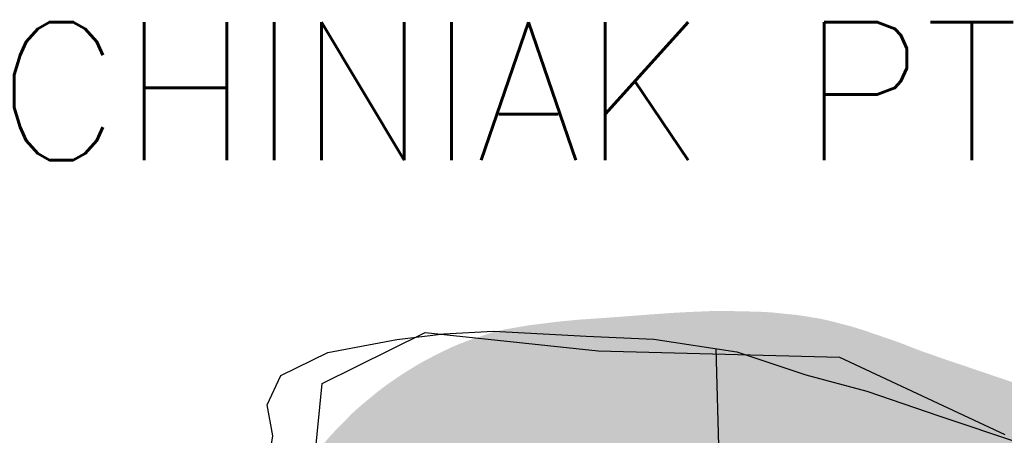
# Model space of a CAD drawing. Header units: feet. Extents: x 18803 to 104580, y -6601 to 116448.
# Tile 91 of 95: x 86221 to 88106, y 87373 to 88168. Entities that reach past the tile are written whole.
import ezdxf

# ---------------------------------------------------------------- set-up
doc = ezdxf.new("R2010")
doc.units = ezdxf.units.FT
doc.header["$LTSCALE"] = 100
doc.header["$MEASUREMENT"] = 0
doc.linetypes.add('DASHED', pattern=[0.75, 0.5, -0.25])
for name, color, linetype in [('ELPC BOLD TITLE SHEET', 3, 'Continuous'), ('ELRGOV-SECTION', 253, 'DASHED'), ('ELRP', 252, 'Continuous'), ('ITTW', 253, 'Continuous'), ('SL-VICINITY MAP', 2, 'Continuous')]:
    doc.layers.add(name, color=color, linetype=linetype)
doc.styles.add('L2640', font='simplex.shx', dxfattribs={"height": 264})

msp = doc.modelspace()

# ---------------------------------------------------------------- linework, layer by layer
at = {"layer": 'ELPC BOLD TITLE SHEET', "const_width": 500}
msp.add_lwpolyline([(88353.99461217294, 87122.30280503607), (88323.8468979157, 87134.18055290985), (88303.64812759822, 87141.888811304), (88303.63460202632, 87141.89398756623), (88303.62126819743, 87141.8990808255), (88289.1838860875, 87147.42954774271), (88289.12203104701, 87147.45334526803), (88254.3075435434, 87160.90561323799), (88248.29328619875, 87163.17217889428), (88220.57197865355, 87173.82348787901), (88220.57139023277, 87173.82371393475), (88220.5707571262, 87173.82395718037), (88189.8155166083, 87185.6387668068), (88189.50896073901, 87185.75378799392), (88186.32059945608, 87186.92169972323), (88186.28912450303, 87186.93325755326), (88150.79767506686, 87199.99802117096), (88130.18478851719, 87207.42946065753), (88129.92046012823, 87207.52276501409), (88114.5740247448, 87212.82472572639), (88079.88884868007, 87224.44944509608), (88072.9264009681, 87226.83049904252), (88019.0186142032, 87245.4877312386), (88018.88036007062, 87245.53505896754), (87967.29394631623, 87263.00025023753), (87967.25902554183, 87263.01204144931), (87915.91205492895, 87280.30317581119), (87863.60234449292, 87298.5346959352), (87860.00638159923, 87299.84277791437), (87859.52615887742, 87300.02334529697), (87819.56709664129, 87315.54149939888), (87811.13463417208, 87318.57783788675), (87810.68453902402, 87318.73492593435), (87780.17712497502, 87329.0469952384), (87779.99564722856, 87329.1091320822), (87758.76118007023, 87336.47283168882), (87757.96063066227, 87336.73540731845), (87744.82171569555, 87340.8010109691), (87711.60683823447, 87349.38403241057), (87706.86435954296, 87350.40165021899), (87705.63689601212, 87350.63390676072), (87682.09525393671, 87354.49631844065), (87681.41705149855, 87354.59836863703), (87676.93991829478, 87355.21145224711), (87640.78696788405, 87358.8434213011), (87632.62385751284, 87359.39485358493), (87631.67288665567, 87359.44106705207), (87602.65120397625, 87360.3019117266), (87564.06556873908, 87360.98296735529), (87555.06929448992, 87360.92559216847), (87554.24131924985, 87360.90582911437), (87523.79136401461, 87359.64562020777), (87504.61480098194, 87358.74083136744), (87504.34575505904, 87358.72658384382), (87483.24163527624, 87357.48707543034), (87454.39882631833, 87355.46511465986), (87454.25106162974, 87355.45428314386), (87441.71516803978, 87354.49524056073), (87441.694800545, 87354.49369118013), (87399.09766544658, 87351.27169494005), (87399.05297363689, 87351.26835763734), (87355.98835205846, 87348.0941185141), (87355.8554170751, 87348.08469675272), (87312.63171667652, 87345.14365250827), (87280.22205826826, 87342.05461749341), (87279.55783621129, 87341.98164133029), (87230.83261178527, 87335.91681910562), (87198.19428496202, 87330.26568250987), (87195.9411295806, 87329.75094827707), (87195.83082508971, 87329.71950928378), (87163.57965345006, 87318.67862878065), (87154.03065341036, 87315.0198392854), (87152.40461487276, 87314.3226954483), (87136.31644517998, 87306.66799097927), (87121.04699554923, 87298.76140965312), (87110.99638342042, 87293.42414957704), (87110.20971842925, 87292.98880895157), (87108.37603101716, 87291.93229597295), (87087.35012529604, 87278.6466289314), (87071.27778259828, 87267.65294308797), (87070.24985787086, 87266.91182810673), (87061.07176355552, 87259.94289687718), (87034.65723906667, 87238.0266197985), (87033.67182262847, 87237.1637614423), (87031.82539935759, 87235.45817002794), (87002.19448571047, 87205.16554233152), (87001.73070148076, 87204.65548034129), (87001.00645840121, 87203.8196509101), (86972.66946434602, 87169.48838788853), (86972.2819517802, 87168.9762756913), (86971.76754308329, 87168.26803141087), (86947.17733278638, 87132.9755353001), (86947.12296900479, 87132.89787863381), (86946.07541920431, 87131.4085314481), (86945.90019044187, 87131.15554732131), (86925.20839675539, 87100.81746158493)], dxfattribs=at)
at = {"layer": 'ELRGOV-SECTION', "ltscale": 50}
msp.add_line((87553.98077797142, 87538.89457481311), (87619.45959315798, 84992.4312659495), dxfattribs=at)
at = {"layer": 'ELRP'}
for p, q in [((86800.24501704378, 87471.95109712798), (86997.41418363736, 87569.54371849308)), ((86997.41418363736, 87569.54371849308), (87328.54964840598, 87534.35417498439)), ((87328.54964840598, 87534.35417498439), (87790.39842418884, 87522.53434807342)), ((87790.39842418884, 87522.53434807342), (88106.61565305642, 87374.86016560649)), ((86761.44430042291, 87080.87117640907), (86800.24501704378, 87471.95109712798))]:
    msp.add_line(p, q, dxfattribs=at)
at = {"layer": 'SL-VICINITY MAP'}
msp.add_lwpolyline([(86077.38244124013, 86598.70173363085), (86293.76873096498, 86752.78093740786), (86383.67052486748, 86859.0853972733), (86483.98941930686, 86968.82242993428), (86547.38435801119, 87038.64862945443), (86616.14843983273, 87190.58251420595), (86679.12918355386, 87286.65218506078), (86700.1309442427, 87336.17518796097), (86705.77386072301, 87372.35024321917), (86695.07425258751, 87431.25610511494), (86721.13104057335, 87487.41494282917), (86810.92168285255, 87531.3752471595), (86943.44795367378, 87556.26948884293), (87033.092039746, 87567.41580007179), (87128.4083122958, 87572.08216966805), (87282.50197227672, 87564.13358266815), (87305.63554477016, 87562.9881346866), (87434.99403376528, 87556.8505072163), (87593.65923562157, 87532.90681787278), (87726.1697023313, 87488.89591700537), (87842.48066569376, 87457.77434223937), (87980.3532056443, 87410.5601793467), (88139.05381208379, 87357.08632756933)], dxfattribs=at)

# ---------------------------------------------------------------- texts
at = {"layer": 'ITTW', "style": 'L2640'}
msp.add_text('CHINIAK PT', height=264, dxfattribs=at).set_placement((86176.81715495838, 87899.4784476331))

doc.saveas('drawing.dxf')
